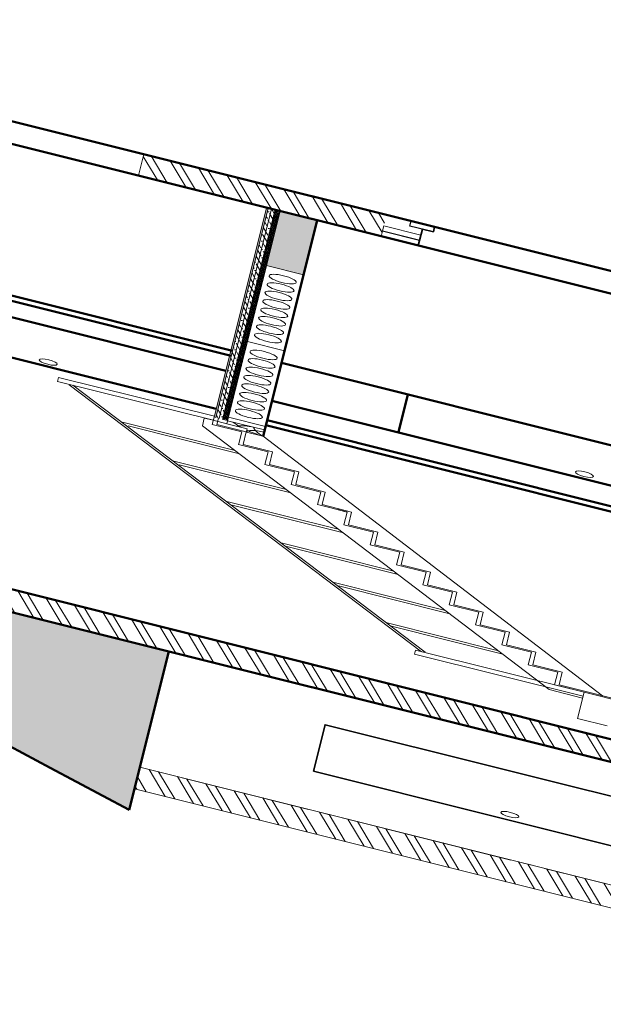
# Model space of a CAD drawing. Header units: millimetres. Extents: x -2096172177 to 2055029645, y -728784453 to 1899906214.
# Tile 21 of 109: x -2052492962 to -2044061958, y 1679678367 to 1693914037. Entities that reach past the tile are written whole.
import ezdxf

# ---------------------------------------------------------------- set-up
doc = ezdxf.new("R2010")
doc.units = ezdxf.units.MM
doc.linetypes.add('DASHDOT_axis', pattern=[24, 20, -1.5, 1, -1.5])
for name, color, linetype, lineweight in [('Кирпич', 10, 'Continuous', 20), ('Лестница и ступ', 100, 'Continuous', 18), ('Наружные стены', 1, 'Continuous', 50), ('Толщины привязок', 130, 'Continuous', 18), ('Уровни пола', 240, 'Continuous', 50), ('Штриховки', 212, 'Continuous', 25), ('эркер разрез', 240, 'Continuous', 35)]:
    doc.layers.add(name, color=color, linetype=linetype, lineweight=lineweight)
doc.linetypes.add('ограждение1', pattern='A,6.35,-2.54,[133,ltypeshp.shx,S=2.54,R=0,X=-2.54,Y=0],-2.54,25.4', length=36.83)

# ---------------------------------------------------------------- blocks, each defined once
blk = doc.blocks.new('Фасад (на основе 1 эт)')
at = {"layer": 'Штриховки', "lineweight": 20}
h = blk.add_hatch(dxfattribs=at)
h.set_pattern_fill('ANSI32', color=5)
h.set_pattern_definition([(45, (1306721.64, 685615.73), (-336.7596, 336.7596), []), (45, (1306946.15, 685615.73), (-336.7596, 336.7596), [])])
h.paths.add_polyline_path([(1804374.554, 955840.777), (1803864.554, 955840.777), (1803864.554, 952765.777), (1804374.554, 952765.777), (1804374.554, 952765.777)])
h.paths.add_polyline_path([(1807629.554, 959865.777), (1807429.554, 959865.777), (1807290.03, 959865.777), (1807119.554, 959695.433), (1807119.554, 952765.777), (1807629.554, 952765.777), (1807629.554, 952765.777)])
h.paths.add_polyline_path([(1818084.554, 956675.777), (1817574.554, 956675.777), (1817574.554, 955235.777), (1818084.554, 955235.777)])
h.paths.add_polyline_path([(1816884.554, 959865.777), (1816374.554, 959865.777), (1816374.554, 959265.777), (1816884.554, 959265.777)])
h = blk.add_hatch(dxfattribs=at)
h.set_pattern_fill('TILE3', color=256, scale=4, pattern_type=2)
h.set_pattern_definition([(331.6993, (1747741.899, 862003.465), (400.0000576, -199.9994338), [29.5296, -2923.4334]), (323.9727, (1747761.899, 862012.465), (1400.0000374, -999.9971696), [27.203, -2693.0886]), (84.8572, (1747606.8986, 861963.465), (1600.011055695, 17800.00007994), [196.7922, -19884.0456]), (46.8476, (1747630.899, 861973.465), (2800.00097714, 2999.9999452), [21.9318, -4364.4114]), (90, (1747624.9, 861959.47), (-200, 1e-14), [4, -196]), (59.0362, (1747624.9, 861963.465), (200.000376, 400.00013), [11.662, -1154.529]), (63.4349, (1747606.9, 861963.465), (0.00026, 199.99991), [15.6524, -431.5614]), (49.899, (1747613.899, 861977.465), (1000.0034381, 1200.0000194), [24.8394, -4943.0642]), (0, (1747606.9, 861963.47), (0, 200), [18, -182]), (16.2602, (1747671.899, 862003.465), (3400.0000822, 999.9997206), [25, -4974.9998]), (20.556, (1747651.899, 862012.465), (999.9999944, 399.999059), [34.176, -1674.6242]), (7.4314, (1747683.899, 862024.465), (2999.99995095, 399.9995566), [23.1948, -4615.7704]), (36.0273, (1747629.899, 861996.465), (799.9999886, 599.9985412), [27.203, -2693.0886]), (28.3007, (1747645.899, 861989.465), (2199.9998857, 1199.9972714), [29.5296, -2923.4334]), (352.5686, (1747706.899, 862027.465), (1599.9999323, -199.9997773), [23.1948, -4615.7704]), (339.444, (1747729.899, 862024.465), (599.999965, -199.9994856), [34.176, -1674.6242]), (343.7398, (1747717.899, 862010.465), (1400.00003287, -399.99988495), [25, -4974.9998]), (0, (1747695.9, 862010.47), (0, 200), [22, -178]), (275.1429, (1747789.2586, 862159.465), (200.00529586, -2200.000015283), [196.7922, -19884.0486]), (0, (1747788.9, 861963.47), (0, 200), [18, -182]), (310.101, (1747783.899, 861996.465), (2200.00711284, -2600.00006477), [24.8394, -4943.0642]), (296.5651, (1747799.9, 861977.465), (200.00017, -200.0001), [15.6524, -431.5614]), (300.9638, (1747782.9, 861973.465), (400.000703, -599.999947), [11.662, -1154.529]), (90, (1747788.9, 861959.47), (-200, 1e-14), [4, -196]), (313.1524, (1747767.899, 861989.465), (200.0001161, -200.0000718), [21.9318, -4364.4114])])
h.paths.add_polyline_path([(1803864.554, 956340.777), (1803364.554, 955840.777), (1807119.554, 955840.777), (1807119.554, 959595.777)])
at = {"layer": 'Штриховки', "lineweight": 18}
h = blk.add_hatch(dxfattribs=at)
h.set_pattern_fill('ANSI36', color=5, scale=0.6)
h.set_pattern_definition([(45, (1306721.64, 685615.73), (50.51394, 185.217782), [238.125, -47.625, 0, -47.625])])
h.paths.add_polyline_path([(1812605.231, 955905.777), (1812605.231, 955865.777), (1817574.554, 955865.777), (1817574.554, 955905.777)])
at = {"layer": 'Штриховки', "linetype": 'Continuous', "lineweight": 18}
h = blk.add_hatch(color=256, dxfattribs=at)
h.dxf.hatch_style = 1
h.paths.add_polyline_path([(1817574.554, 955915.777), (1817574.554, 955905.777), (1812606.504, 955905.777), (1812606.504, 955915.777)])
h = blk.add_hatch(dxfattribs=at)
h.set_pattern_fill('ANSI37', color=256, scale=10)
h.set_pattern_definition([(45, (1747606.9, 861959.465), (-22.45064, 22.45064), []), (135, (1747606.9, 861959.465), (-22.45064, -22.45064), [])])
h.paths.add_polyline_path([(1812602.575, 955865.887), (1812602.575, 955835.887), (1817574.554, 955835.777), (1817574.554, 955865.777)])
at = {"layer": 'Штриховки', "lineweight": 20, "ltscale": 10}
h = blk.add_hatch(dxfattribs=at)
h.set_pattern_fill('ANSI36', color=5)
h.set_pattern_definition([(45, (1738789.1935, 858432.5904), (1.68379802, 6.17392608), [7.9375, -1.5875, 0, -1.5875])])
h.paths.add_polyline_path([(1816282.554, 955835.777), (1816282.554, 955615.777), (1817574.554, 955615.777), (1817574.554, 955835.777)])
at = {"linetype": 'DASHDOT_axis', "lineweight": 15}
blk.add_line((1817574.554, 959217.203), (1817574.554, 950217.203), dxfattribs=at)
at = {"linetype": 'DASHDOT_axis', "lineweight": 15, "ltscale": 100}
blk.add_line((1804374.554, 955840.777), (1804374.554, 950217.203), dxfattribs=at)
at = {"layer": 'Кирпич', "color": 6, "ltscale": 10}
for points in [[(1817694.554, 955235.777), (1817574.554, 955235.777), (1817574.554, 955015.777), (1817694.554, 955015.777)], [(1817824.554, 955235.777), (1817704.554, 955235.777), (1817704.554, 955015.777), (1817824.554, 955015.777)]]:
    blk.add_lwpolyline(points, close=True, dxfattribs=at)
at = {"layer": 'Лестница и ступ'}
for p, q in [((1808522.91, 954430.043), (1812518.032, 956770.528)), ((1808535.547, 954408.472), (1812530.669, 956748.957)), ((1811980.841, 956419.416), (1811981.011, 955758.909)), ((1811930.219, 956383.943), (1811930.219, 955731.078)), ((1811396.618, 956079.062), (1811396.789, 955418.555)), ((1811345.996, 956043.59), (1811345.996, 955390.725)), ((1812348.728, 955969.692), (1808392.137, 953664.681)), ((1812348.728, 955969.692), (1812530.669, 955969.692)), ((1812530.669, 955969.692), (1812530.669, 955915.992)), ((1812429.36, 955740.992), (1812429.36, 955915.992)), ((1812429.36, 955915.992), (1812608.397, 955915.992)), ((1812530.669, 955835.777), (1812530.669, 955915.992)), ((1812454.36, 955715.992), (1812454.36, 955890.992)), ((1812454.36, 955890.992), (1812608.397, 955890.992)), ((1810793.144, 955727.493), (1810793.315, 955066.987)), ((1812129.36, 955565.992), (1812129.36, 955740.992)), ((1812129.36, 955740.99), (1812154.36, 955740.99)), ((1812154.36, 955740.992), (1812429.36, 955740.992)), ((1810742.522, 955692.021), (1810742.522, 955039.156)), ((1812154.36, 955540.992), (1812154.36, 955715.992)), ((1812154.36, 955715.992), (1812454.36, 955715.992)), ((1812450.669, 955615.777), (1808554.36, 953358.423)), ((1811829.36, 955390.992), (1811829.36, 955565.992)), ((1811829.36, 955565.992), (1812129.36, 955565.992)), ((1811854.36, 955365.992), (1811854.36, 955540.992)), ((1811854.36, 955540.992), (1812154.36, 955540.992)), ((1811529.36, 955215.992), (1811529.36, 955390.992)), ((1811529.36, 955390.992), (1811829.36, 955390.992)), ((1810120.198, 955329.471), (1810120.198, 954676.606)), ((1810170.82, 955364.943), (1810170.991, 954704.436)), ((1811554.36, 955190.992), (1811554.36, 955365.992)), ((1811554.36, 955365.992), (1811854.36, 955365.992)), ((1811229.36, 955043.716), (1811229.36, 955215.992)), ((1811229.36, 955215.992), (1811529.36, 955215.992)), ((1811254.36, 955190.992), (1811554.36, 955190.992)), ((1811254.36, 955015.992), (1811254.36, 955190.992)), ((1811229.36, 955040.992), (1811229.36, 955094.75)), ((1811254.36, 955015.992), (1811254.36, 955094.75)), ((1809531.102, 954986.278), (1809531.102, 954333.413)), ((1809581.723, 955021.75), (1809581.894, 954361.243)), ((1810929.36, 954865.992), (1810929.36, 955040.992)), ((1810929.36, 955040.992), (1811229.36, 955040.992)), ((1810954.36, 954840.992), (1810954.36, 955015.992)), ((1810954.36, 955015.992), (1811254.36, 955015.992)), ((1810629.36, 954690.992), (1810629.36, 954865.992)), ((1810629.36, 954865.992), (1810929.36, 954865.992)), ((1810654.36, 954665.992), (1810654.36, 954840.992)), ((1810654.36, 954840.992), (1810954.36, 954840.992)), ((1808976.635, 954669.241), (1808976.806, 954008.734)), ((1810329.36, 954515.992), (1810329.36, 954690.992)), ((1810329.36, 954690.992), (1810629.36, 954690.992)), ((1810354.36, 954490.992), (1810354.36, 954665.992)), ((1810354.36, 954665.992), (1810654.36, 954665.992)), ((1808926.014, 954633.768), (1808926.014, 953980.903)), ((1810029.36, 954340.992), (1810029.36, 954515.992)), ((1810029.36, 954515.992), (1810329.36, 954515.992)), ((1810054.36, 954315.992), (1810054.36, 954490.992)), ((1810054.36, 954490.992), (1810354.36, 954490.992)), ((1809729.36, 954165.992), (1809729.36, 954340.992)), ((1809729.36, 954340.992), (1810029.36, 954340.992)), ((1809754.36, 954140.992), (1809754.36, 954315.992)), ((1809754.36, 954315.992), (1810054.36, 954315.992)), ((1809429.36, 953990.992), (1809429.36, 954165.992)), ((1809429.36, 954165.992), (1809729.36, 954165.992)), ((1809454.36, 953965.992), (1809454.36, 954140.992)), ((1809454.36, 954140.992), (1809754.36, 954140.992)), ((1809129.36, 953815.992), (1809129.36, 953990.992)), ((1809129.36, 953990.992), (1809429.36, 953990.992)), ((1809154.36, 953790.992), (1809154.36, 953965.992)), ((1809154.36, 953965.992), (1809454.36, 953965.992)), ((1808829.36, 953640.992), (1808829.36, 953815.992)), ((1808829.36, 953815.992), (1809129.36, 953815.992)), ((1808854.36, 953615.992), (1808854.36, 953790.992)), ((1808854.36, 953790.992), (1809154.36, 953790.992)), ((1808392.137, 953664.681), (1808392.137, 953465.777)), ((1808529.36, 953440.992), (1808529.36, 953640.992)), ((1808529.36, 953640.992), (1808829.36, 953640.992)), ((1808554.36, 953440.992), (1808554.36, 953615.992)), ((1808554.36, 953615.992), (1808854.36, 953615.992)), ((1807909.669, 953465.777), (1808529.554, 953465.777)), ((1807909.669, 953465.777), (1807909.669, 953290.777)), ((1808529.554, 953465.777), (1808529.554, 952767.263)), ((1808554.36, 953440.992), (1808554.36, 952765.777))]:
    blk.add_line(p, q, dxfattribs=at)
at = {"layer": 'Лестница и ступ', "color": 5}
for p, q in [((1812600.669, 955835.777), (1812530.669, 955835.777)), ((1812530.669, 955835.777), (1812530.669, 955715.777)), ((1812600.669, 955615.777), (1812600.669, 955835.777)), ((1812530.669, 955715.777), (1812450.669, 955715.777)), ((1812450.669, 955715.777), (1812450.669, 955615.777)), ((1812450.669, 955615.777), (1812500.669, 955615.777)), ((1812500.669, 955615.777), (1812600.669, 955615.777))]:
    blk.add_line(p, q, dxfattribs=at)
at = {"layer": 'Лестница и ступ'}
for points in [[(1812530.669, 955915.777), (1812625.758, 955915.777), (1812624.867, 956840.296), (1812529.778, 956840.296)], [(1808434.271, 953465.777), (1808529.36, 953465.777), (1808529.36, 954465.777), (1808434.271, 954465.777)]]:
    blk.add_lwpolyline(points, close=True, dxfattribs=at)
at = {"layer": 'Наружные стены'}
for p, q in [((1807119.554, 952015.777), (1807119.554, 959865.777)), ((1807629.554, 952015.777), (1807629.554, 959865.777)), ((1817574.554, 952015.777), (1817574.554, 959865.777)), ((1818084.554, 952015.777), (1818084.554, 959865.777))]:
    blk.add_line(p, q, dxfattribs=at)
at = {"layer": 'Наружные стены', "lineweight": 15}
for p, q in [((1803864.554, 952015.777), (1803864.554, 955840.777)), ((1804374.554, 952015.777), (1804374.554, 955840.777))]:
    blk.add_line(p, q, dxfattribs=at)
at = {"layer": 'Наружные стены', "color": 1, "lineweight": 15}
for p, q in [((1812682.554, 955615.777), (1812682.554, 955835.777)), ((1814482.554, 955615.777), (1814482.554, 955835.777)), ((1816282.554, 955615.777), (1816282.554, 955835.777))]:
    blk.add_line(p, q, dxfattribs=at)
at = {"layer": 'Уровни пола', "color": 1}
for p, q in [((1803864.554, 956340.777), (1807119.554, 959595.777)), ((1803864.554, 956340.777), (1803364.554, 955840.777)), ((1803364.554, 955840.777), (1807119.554, 955840.777))]:
    blk.add_line(p, q, dxfattribs=at)
at = {"layer": 'Уровни пола'}
for p, q in [((1812804.253, 955915.777), (1812804.253, 958765.777)), ((1813704.253, 955915.777), (1813704.253, 958765.777)), ((1814069.557, 955905.777), (1814069.557, 958765.789)), ((1814189.557, 955905.777), (1814189.557, 958765.789)), ((1812712.79, 952735.777), (1812712.79, 955615.777)), ((1812832.79, 952735.777), (1812832.79, 955615.777)), ((1813294.79, 952765.777), (1813294.79, 955615.777)), ((1814194.79, 952765.777), (1814194.79, 955615.777)), ((1813295.815, 954865.777), (1814195.815, 954865.777))]:
    blk.add_line(p, q, dxfattribs=at)
at = {"layer": 'Уровни пола', "lineweight": 18}
for p, q in [((1817574.554, 955915.777), (1812600.669, 955915.777)), ((1817574.554, 955905.777), (1812600.669, 955905.777)), ((1817574.554, 955865.777), (1812600.669, 955865.777)), ((1817574.554, 955835.777), (1812600.669, 955835.777))]:
    blk.add_line(p, q, dxfattribs=at)
at = {"layer": 'Уровни пола', "ltscale": 100}
blk.add_line((1812450.669, 955615.777), (1817574.554, 955615.777), dxfattribs=at)
at = {"layer": 'Уровни пола', "lineweight": 18}
for centre, radius, start, end in [((1812745.829, 955533.925), 307.22, 118.19646, 134.454762), ((1812471.543, 955654.597), 134.835, 16.732536, 63.991291), ((1812745.829, 955533.925), 307.22, 143.656362, 163.893006), ((1812450.669, 955615.777), 99.82, 0, 90), ((1812641.082, 955387.77), 297.06, 97.819002, 129.8659)]:
    blk.add_arc(centre, radius, start, end, dxfattribs=at)
at = {"layer": 'Штриховки', "color": 1, "lineweight": 15}
for p, q in [((1817574.554, 956675.777), (1818084.554, 956675.777)), ((1812454.36, 955835.777), (1812454.36, 955865.777)), ((1817574.554, 955835.777), (1817574.554, 955865.777)), ((1817574.554, 955015.777), (1817963.897, 955015.777))]:
    blk.add_line(p, q, dxfattribs=at)
at = {"layer": 'Штриховки', "linetype": 'ограждение1', "lineweight": 18, "ltscale": 0.05}
blk.add_line((1817574.554, 955885.777), (1812605.231, 955885.777), dxfattribs=at)
at = {"layer": 'Штриховки', "ltscale": 10}
blk.add_lwpolyline([(1817963.897, 955090.777), (1818083.897, 955090.777), (1818083.897, 954950.777), (1817963.897, 954950.777)], close=True, dxfattribs=at)
at = {"layer": 'Штриховки', "color": 1, "lineweight": 15}
for centre, radius in [((1812908.823, 956918.91), 53.384), ((1812870.348, 955726.269), 80), ((1813070.348, 955726.269), 80), ((1813270.348, 955726.269), 80), ((1813470.348, 955726.269), 80), ((1813670.348, 955726.269), 80), ((1813870.348, 955726.269), 80), ((1814070.348, 955726.269), 80), ((1814270.348, 955726.269), 80), ((1814670.348, 955726.269), 80), ((1814870.348, 955726.269), 80), ((1815070.348, 955726.269), 80), ((1815270.348, 955726.269), 80), ((1815470.348, 955726.269), 80), ((1815670.348, 955726.269), 80), ((1815870.348, 955726.269), 80), ((1816070.348, 955726.269), 80), ((1813399.36, 953768.91), 53.384), ((1805383.072, 953708.963), 53.384)]:
    blk.add_circle(centre, radius, dxfattribs=at)
at = {"layer": 'эркер разрез'}
for p, q in [((1817574.554, 955015.777), (1817963.897, 955015.777)), ((1817963.897, 955015.777), (1817963.897, 954950.777)), ((1817963.897, 954950.777), (1818083.897, 954950.777))]:
    blk.add_line(p, q, dxfattribs=at)
blk.add_lwpolyline([(1805257.054, 954865.938), (1806357.054, 954865.938), (1806357.054, 952765.938), (1805257.054, 952765.938)], close=True, dxfattribs=at)

msp = doc.modelspace()

# ---------------------------------------------------------------- block references
at = {"layer": 'Толщины привязок', "xscale": 628.2340773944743, "yscale": 2510.435367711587, "zscale": 628.2340773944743, "rotation": 75.95032694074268}
msp.add_blockref('Фасад (на основе 1 эт)', (1849251.57, 917631.158), dxfattribs=at)

doc.saveas('drawing.dxf')
